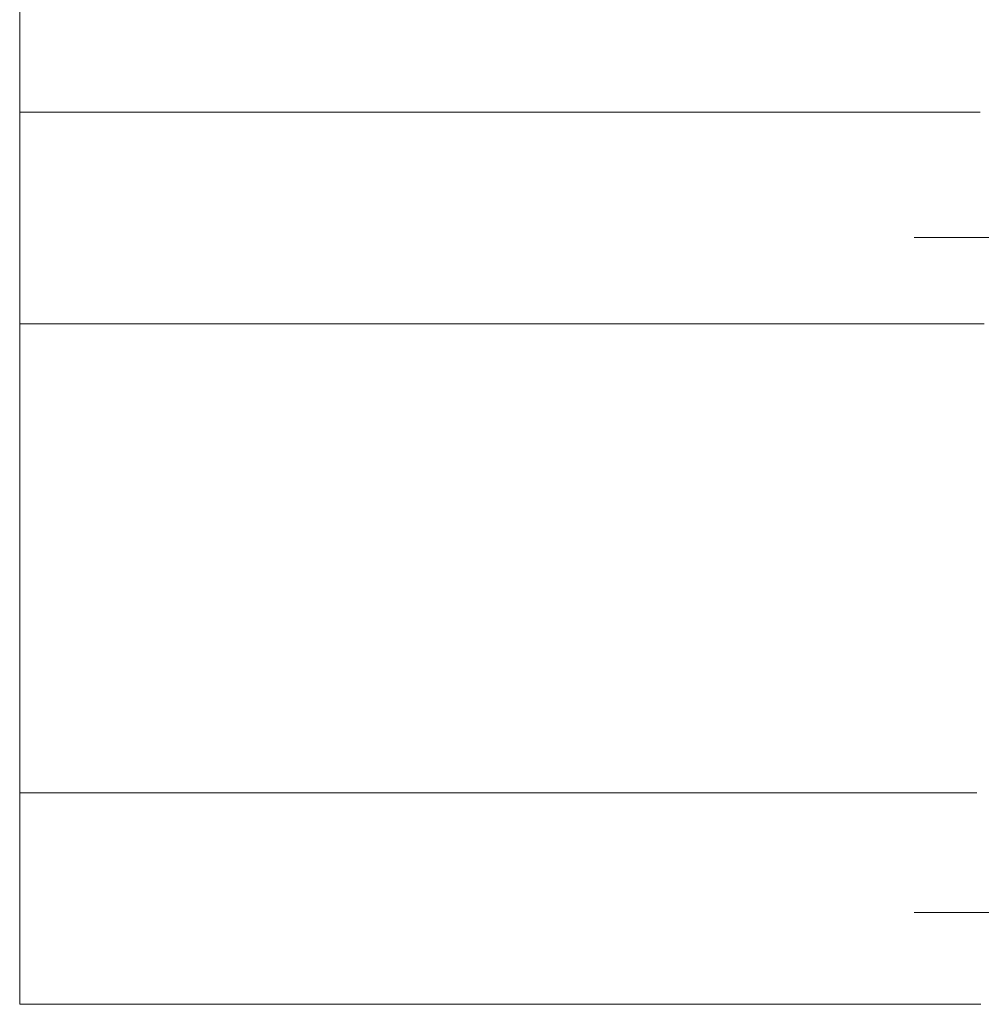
# Model space of a CAD drawing. Header units: millimetres. Extents: x 262469 to 275208, y -32539 to 9411.
# Tile 100 of 256: x 267882 to 267917, y -14107 to -14070. Entities that reach past the tile are written whole.
import ezdxf

# ---------------------------------------------------------------- set-up
doc = ezdxf.new("R2010")
doc.units = ezdxf.units.MM
doc.header["$LTSCALE"] = 100
doc.layers.add('$ IE_TELETECHNIKA', color=5, linetype='Continuous', lineweight=30)

msp = doc.modelspace()

# ---------------------------------------------------------------- linework, layer by layer
at = {"layer": '$ IE_TELETECHNIKA', "color": 7, "linetype": 'Continuous', "lineweight": 5, "ltscale": 20.32}
for p, q in [((267881.503, -14107.128), (267881.503, -13912.481)), ((267914.867, -14078.504), (267933.134, -14078.504)), ((267914.867, -14103.7), (267933.134, -14103.7))]:
    msp.add_line(p, q, dxfattribs=at)
at = {"layer": '$ IE_TELETECHNIKA', "color": 7, "linetype": 'Continuous', "lineweight": 5}
for p, q in [((267917.327, -14073.832), (267881.503, -14073.832)), ((267917.487, -14081.726), (267881.503, -14081.726)), ((267917.203, -14099.234), (267881.503, -14099.234)), ((267917.364, -14107.128), (267881.503, -14107.128))]:
    msp.add_line(p, q, dxfattribs=at)

doc.saveas('drawing.dxf')
